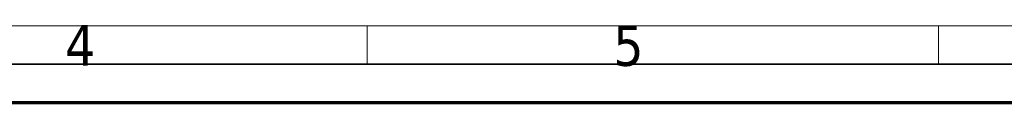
# Model space of a CAD drawing. Header units: millimetres. Extents: x 0 to 297, y 0 to 210.
# Tile 7 of 27: x 127 to 191, y 0 to 5. Entities that reach past the tile are written whole.
import ezdxf

# ---------------------------------------------------------------- set-up
doc = ezdxf.new("R2010")
doc.units = ezdxf.units.MM
doc.header["$LTSCALE"] = 0.5
doc.layers.add('Rahmen (ISO)', color=7, linetype='Continuous', lineweight=70)
doc.styles.add('Bezeichnungstext (ISO)', font='tahoma.ttf')

# ---------------------------------------------------------------- blocks, each defined once
blk = doc.blocks.new('Ränder Basler-A2')
at = {"layer": 'Rahmen (ISO)', "color": 7, "linetype": 'Continuous', "lineweight": 18}
for p, q in [((10, 10), (401, 10)), ((299.88, 5), (299.88, 10)), ((373.96, 5), (373.96, 10))]:
    blk.add_line(p, q, dxfattribs=at)
at = {"layer": 'Rahmen (ISO)', "color": 7, "linetype": 'Continuous', "lineweight": 35}
blk.add_line((5, 5), (589, 5), dxfattribs=at)
at = {"layer": 'Rahmen (ISO)'}
blk.add_line((594, 0), (0, 0), dxfattribs=at)
at = {"layer": 'Rahmen (ISO)', "char_height": 5.25, "attachment_point": 4, "style": 'Bezeichnungstext (ISO)'}
for s, insert in [('\\fTahoma|b0|i0;4', (260.71, 7.46)), ('\\fTahoma|b0|i0;5', (331.78, 7.38))]:
    blk.add_mtext(s, dxfattribs=dict(at, insert=insert))

msp = doc.modelspace()

# ---------------------------------------------------------------- block references
at = {"xscale": 0.5, "yscale": 0.5, "zscale": 0.5}
msp.add_blockref('Ränder Basler-A2', (0, 0), dxfattribs=at)

doc.saveas('drawing.dxf')
